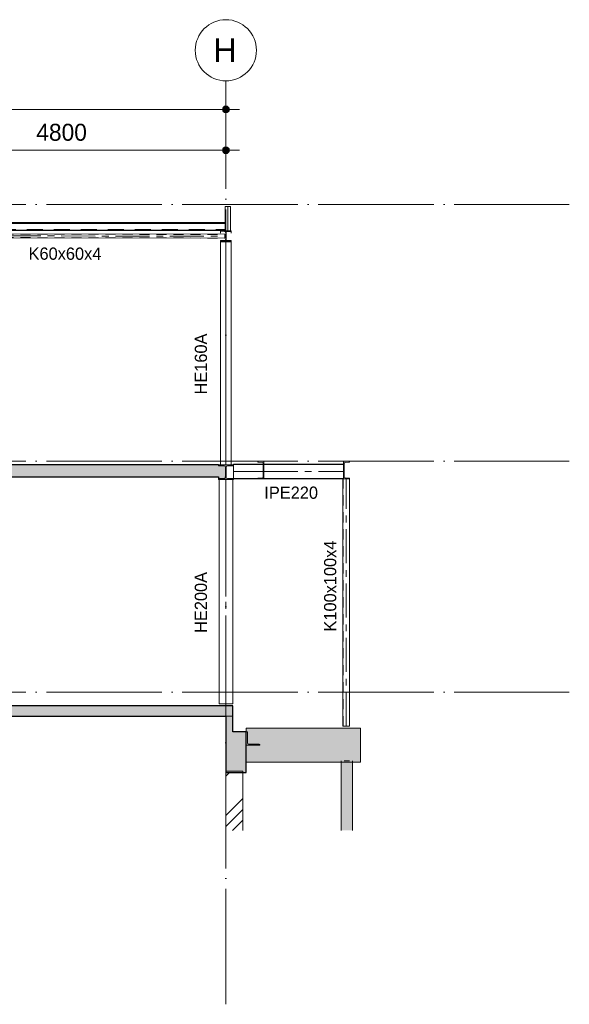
# Model space of a CAD drawing. Header units: millimetres. Extents: x -1359 to 538036, y -4592 to 9900.
# Tile 4 of 43: x 35568 to 43651, y -4592 to 9900. Entities that reach past the tile are written whole.
import ezdxf

# ---------------------------------------------------------------- set-up
doc = ezdxf.new("R2010")
doc.units = ezdxf.units.MM
for name, pattern in [('Overhead', [396.875, 238.125, -158.75]), ('WSP_hartlijn', [800, 500, -100, 100, -100]), ('WSP_hhidden', [250, 150, -100]), ('WSP_stramienlijn', [2000, 1700, -150, 0, -150])]:
    doc.linetypes.add(name, pattern=pattern)
for name, color, linetype, lineweight in [('00_algemeen - 0_18mm', 1, 'Continuous', 13), ('00_algemeen - hartlijn', 7, 'WSP_hartlijn', 13), ('00_algemeen - hhidden - 0_13mm', 7, 'WSP_hhidden', 13), ('00_algemeen - overhead', 7, 'Overhead', 13), ('00_maatvoering', 8, 'Continuous', 13), ('00_maatvoering-100', 8, 'Continuous', 13), ('07_stramien', 4, 'Continuous', 13), ('07_stramien - levels', 7, 'Continuous', 13), ('16_funderingsconstructies', 2, 'Continuous', 18), ('16_funderingsconstructies - voeten en balken -cut-', 3, 'Continuous', 25), ('17_paalfunderingen - beton', 2, 'Continuous', 18), ('17_paalfunderingen - prefab', 2, 'Continuous', 18), ('23_vloeren', 2, 'Continuous', 18), ('23_vloeren - hatch', 1, 'Continuous', 18), ('23_vloeren -cut-', 3, 'Continuous', 25), ('28_hoofddraagconstructies - kolommen en liggers', 1, 'Continuous', 13), ('28_hoofddraagconstructies - kolommen en liggers - staal', 1, 'Continuous', 13), ('28_hoofddraagconstructies - kolommen en liggers - staal -cut-', 2, 'Continuous', 13), ('28_hoofddraagconstructies - tags', 7, 'Continuous', 18)]:
    doc.layers.add(name, color=color, linetype=linetype, lineweight=lineweight)
doc.layers.add('16_funderingsconstructies - voeten en balken', color=2, linetype='Continuous')
doc.styles.add('Revittext', font='txt', dxfattribs={"height": 250})
doc.styles.add('Revittext_1', font='txt', dxfattribs={"height": 180})
doc.styles.add('Revittext_2', font='txt', dxfattribs={"height": 350})
doc.dimstyles.new('WSP_25_-_transparant', dxfattribs={"dimscale": 304.8, "dimtxt": 252.223969, "dimasz": 1.312336, "dimexe": 0.656168, "dimexo": 0.0625, "dimgap": 0.213255, "dimtad": 1, "dimdec": 0, "dimzin": 0, "dimdsep": 46, "dimtxsty": 'Revittext', "dimblk1": 'DOTSMALL', "dimblk2": 'DOTSMALL', "dimsah": 1, "dimcen": 0.09, "dimdle": 0.656168, "dimazin": 0, "dimtfac": 1, "dimtdec": 4, "dimtix": 1, "dimtmove": 0, "dimatfit": 3, "dimfxl": 0.656168, "dimfxlon": 1, "dimtvp": 1, "dimtolj": 1, "dimtzin": 0, "dimarcsym": 2})

# ---------------------------------------------------------------- blocks, each defined once
blk = doc.blocks.new('28_WSP_SC_staal - HE v21-0 - HE200A - S235-1158447-as 2')
at = {"layer": '00_algemeen - hartlijn'}
blk.add_line((38600, -170), (38600, 3130), dxfattribs=at)
blk = doc.blocks.new('28_WSP_SC_staal - HE v21-0 - HE160A - S235-1336408-as 2')
at = {"layer": '00_algemeen - hartlijn'}
blk.add_line((38600, 3350), (38600, 6628), dxfattribs=at)
blk = doc.blocks.new('28_WSP_SC_staal - RHS v18-0 - SHSC 100x100x4 - S275-1313554-as 2')
at = {"layer": '00_algemeen - hartlijn'}
blk.add_line((40370, -500), (40370, 3140), dxfattribs=at)
at = {"layer": '00_algemeen - hhidden - 0_13mm'}
for p, q in [((40324, -500), (40324, 3140)), ((40416, -500), (40416, 3140))]:
    blk.add_line(p, q, dxfattribs=at)
blk = doc.blocks.new('Floors 3 - Floors 3-1340461-as 2')
at = {"layer": '23_vloeren - hatch', "linetype": 'WSP_hhidden', "lineweight": 13}
h = blk.add_hatch(color=256, dxfattribs=at)
h.paths.add_polyline_path([(33930, 3107), (33930, 3170), (33805, 3170), (33805, 3131), (33808, 3119), (33817, 3111), (33829, 3107)])
h.paths.add_polyline_path([(33709, 3107), (33771, 3107), (33783, 3111), (33792, 3119), (33795, 3131), (33795, 3170), (33670, 3170), (33670, 3107)])
h.paths.add_polyline_path([(29130, 3107), (29130, 3170), (29005, 3170), (29005, 3131), (29008, 3119), (29017, 3111), (29029, 3107)])
h.paths.add_polyline_path([(28870, 3107), (28971, 3107), (28983, 3111), (28992, 3119), (28995, 3131), (28995, 3170), (28870, 3170)])
h.paths.add_polyline_path([(38490, 3146), (38577, 3146), (38590, 3151), (38595, 3164), (38595, 3170), (38490, 3170)])
at = {"layer": '23_vloeren -cut-'}
for p, q in [((28870, 3170), (28870, 3107)), ((28870, 3107), (28971, 3107)), ((28995, 3131), (28995, 3170)), ((29005, 3170), (29005, 3131)), ((29029, 3107), (29130, 3107)), ((29130, 3107), (29130, 3170)), ((33670, 3170), (33670, 3107)), ((33670, 3107), (33771, 3107)), ((33795, 3131), (33795, 3170)), ((33805, 3170), (33805, 3131)), ((33829, 3107), (33930, 3107)), ((33930, 3107), (33930, 3170)), ((38490, 3170), (38490, 3146)), ((38490, 3146), (38577, 3146)), ((38595, 3164), (38595, 3170))]:
    blk.add_line(p, q, dxfattribs=at)
for centre, radius, start, end in [((28971, 3131), 24, 270, 0), ((29029, 3131), 24, 180, 270), ((33771, 3131), 24, 270, 0), ((33829, 3131), 24, 180, 270), ((38577, 3164), 18, 270, 0)]:
    blk.add_arc(centre, radius, start, end, dxfattribs=at)
blk = doc.blocks.new('17_WSP_FD_prefab - fundatiepaal v18-0 - 250x250-V1-as 2')
at = {"layer": '16_funderingsconstructies', "lineweight": 13}
h = blk.add_hatch(dxfattribs=at)
h.set_pattern_fill('FP_1', color=50, style=0, pattern_type=2)
h.set_pattern_definition([(45, (9142.7, 0), (-449.013, 449.013), []), (45, (9301.45, 0), (0, 898.026), []), (45, (8983.95, 0), (0, 898.026), [])])
h.paths.add_polyline_path([(38700, -2033), (38850, -2033), (38850, -1180), (38600, -1180), (38600, -2033)])
at = {"layer": '16_funderingsconstructies', "color": 135, "lineweight": 13}
for q in [(38600, -1160), (38850, -1180)]:
    blk.add_line((38850, -1160), q, dxfattribs=at)
at = {"layer": '17_paalfunderingen - prefab', "color": 55}
for p, q in [((38600, -2033), (38600, -1180)), ((38850, -1180), (38850, -2033))]:
    blk.add_line(p, q, dxfattribs=at)
blk = doc.blocks.new('28_WSP_SF_staal - RHS v18-0 - SHSC 60x60x4 - S275-1335100-as 2')
at = {"layer": '00_algemeen - hartlijn'}
blk.add_line((34578, 6720), (38587, 6712), dxfattribs=at)
at = {"layer": '00_algemeen - hhidden - 0_13mm'}
for p, q in [((33903, 6747), (34305, 6746)), ((34578, 6746), (38587, 6738)), ((34578, 6694), (38587, 6686))]:
    blk.add_line(p, q, dxfattribs=at)
at = {"layer": '28_hoofddraagconstructies - kolommen en liggers', "linetype": 'WSP_hhidden'}
for p, q in [((33903, 6699), (33903, 6741)), ((33903, 6721), (34578, 6720)), ((33903, 6691), (33903, 6699)), ((33903, 6695), (34578, 6694)), ((33903, 6691), (34578, 6690)), ((34312, 6746), (34578, 6746))]:
    blk.add_line(p, q, dxfattribs=at)
at = {"layer": '28_hoofddraagconstructies - kolommen en liggers - staal'}
for p, q in [((38587, 6742), (33903, 6751)), ((33903, 6743), (33903, 6751)), ((33903, 6741), (33903, 6743)), ((34578, 6690), (38587, 6682)), ((38587, 6742), (38587, 6734)), ((38587, 6734), (38587, 6690)), ((38587, 6690), (38587, 6682))]:
    blk.add_line(p, q, dxfattribs=at)
blk = doc.blocks.new('28_WSP_SC_staal - RHS v18-0 - SHSC 80x80x4 - S275-1335098-as 2')
at = {"layer": '00_algemeen - hartlijn'}
blk.add_line((38630, 6794), (38630, 7150), dxfattribs=at)
at = {"layer": '00_algemeen - hhidden - 0_13mm'}
for p, q in [((38594, 6911), (38594, 7150)), ((38666, 6794), (38666, 7150))]:
    blk.add_line(p, q, dxfattribs=at)
at = {"layer": '28_hoofddraagconstructies - kolommen en liggers', "linetype": 'WSP_hhidden'}
for p, q in [((38594, 6782), (38594, 6911)), ((38630, 6782), (38630, 6794)), ((38666, 6782), (38666, 6794))]:
    blk.add_line(p, q, dxfattribs=at)
blk = doc.blocks.new('28_WSP_SF_staal - IPE v21-0 - IPE220-1318969-as 2')
at = {"layer": '00_algemeen - hartlijn'}
for p, q in [((38710, 3250), (39150, 3250)), ((39160, 3250), (40330, 3250))]:
    blk.add_line(p, q, dxfattribs=at)
at = {"layer": '28_hoofddraagconstructies - kolommen en liggers', "linetype": 'WSP_hhidden'}
blk.add_line((39150, 3250), (39160, 3250), dxfattribs=at)
blk = doc.blocks.new('17_WSP_FD_beton - fundatiepaal v21-1 - ø168_178 _stalen buis_-1347607-as 2')
at = {"layer": '16_funderingsconstructies', "linetype": 'WSP_hhidden', "lineweight": 13}
for points in [[(40296, -2033), (40380, -2033), (40380, -1030), (40296, -1030), (40296, -2033)], [(40439, -2033), (40464, -2033), (40464, -1030), (40380, -1030), (40380, -2033), (40424, -2033)]]:
    blk.add_hatch(color=256, dxfattribs=at).paths.add_polyline_path(points)
for p, q in [((40296, -1010), (40296, -1030)), ((40380, -1010), (40342, -1010)), ((40418, -1010), (40380, -1010)), ((40464, -1030), (40464, -1010))]:
    blk.add_line(p, q, dxfattribs=at)
at = {"layer": '17_paalfunderingen - beton'}
for p, q in [((40296, -1030), (40296, -2033)), ((40464, -2033), (40464, -1030))]:
    blk.add_line(p, q, dxfattribs=at)
blk = doc.blocks.new('Grid - Stramienbol 9_0mm-3500-as 2')
at = {"layer": '07_stramien'}
blk.add_circle((5000, 9450), 450, dxfattribs=at)
blk = doc.blocks.new('DIMBLOCK7-as 2')
at = {"layer": '00_maatvoering-100'}
h = blk.add_hatch(color=256, dxfattribs=at)
edge = h.paths.add_edge_path()
edge.add_arc((33800, 7979), 50, 0, 360)
h = blk.add_hatch(color=256, dxfattribs=at)
edge = h.paths.add_edge_path()
edge.add_arc((38600, 7979), 50, 0, 360)
for p, q in [((33800, 8179), (33800, 7779)), ((33800, 7979), (33800, 8179)), ((38600, 8179), (38600, 7779)), ((38600, 7979), (38600, 8179)), ((33800, 7979), (38800, 7979))]:
    blk.add_line(p, q, dxfattribs=at)
for centre in [(33800, 7979), (38600, 7979)]:
    blk.add_circle(centre, 50, dxfattribs=at)
at = {"layer": '00_maatvoering-100', "color": 0, "insert": (35812, 8368), "char_height": 250, "width": 931.29, "attachment_point": 1, "line_spacing_factor": 0.931288, "style": 'Revittext'}
blk.add_mtext('4800', dxfattribs=at)
blk = doc.blocks.new('_DotSmall')
at = {"color": 0, "linetype": 'ByBlock', "const_width": 0.5}
blk.add_lwpolyline([(-0.0625, 0, 1), (0.0625, 0, 1)], format="xyb", close=True, dxfattribs=at)
blk = doc.blocks.new('DIMBLOCK11-as 2')
at = {"layer": '00_maatvoering-100'}
h = blk.add_hatch(color=256, dxfattribs=at)
edge = h.paths.add_edge_path()
edge.add_arc((19400, 8579), 50, 0, 360)
h = blk.add_hatch(color=256, dxfattribs=at)
edge = h.paths.add_edge_path()
edge.add_arc((38600, 8579), 50, 0, 360)
for p, q in [((19400, 8779), (19400, 8379)), ((19400, 8579), (19400, 8779)), ((38600, 8779), (38600, 8379)), ((38600, 8579), (38600, 8779)), ((19400, 8579), (38800, 8579))]:
    blk.add_line(p, q, dxfattribs=at)
for centre in [(19400, 8579), (38600, 8579)]:
    blk.add_circle(centre, 50, dxfattribs=at)
at = {"layer": '00_maatvoering-100', "color": 0, "insert": (28515, 8968), "char_height": 250, "width": 1164.11, "attachment_point": 1, "line_spacing_factor": 0.931288, "style": 'Revittext'}
blk.add_mtext('19200', dxfattribs=at)

msp = doc.modelspace()

# ---------------------------------------------------------------- hatches: boundary and pattern name
at = {"layer": '16_funderingsconstructies - voeten en balken'}
for points in [[(38900, -1180), (38900, -580), (38700, -580), (38700, -350), (38600, -350), (38600, -1180)], [(40580, -1030), (40580, -530), (38900, -530), (38900, -580), (38907, -580), (38913.4, -582.6), (38916, -589), (38916, -746), (38921.3, -758.7), (38934, -764), (39091, -764), (39097.4, -766.6), (39100, -773), (39100, -780), (38900, -780), (38900, -1030), (39839, -1030)]]:
    msp.add_hatch(color=50, dxfattribs=at).paths.add_polyline_path(points)
at = {"layer": '23_vloeren - hatch'}
h = msp.add_hatch(color=256, dxfattribs=at)
h.paths.add_polyline_path([(32095.2, 3170), (33795, 3170), (33795, 3308.5), (33791.8, 3320.5), (33783, 3329.3), (33771, 3332.5), (33670, 3332.5), (33670, 3350), (29130, 3350), (29130, 3332.5), (29029, 3332.5), (29017, 3329.3), (29008.2, 3320.5), (29005, 3308.5), (29005, 3170), (29514, 3170)])
h.paths.add_polyline_path([(24351.4, 3170), (28995, 3170), (28995, 3308.5), (28991.8, 3320.5), (28983, 3329.3), (28971, 3332.5), (28870, 3332.5), (28870, 3350), (24330, 3350), (24330, 3332.5), (24229, 3332.5), (24217, 3329.3), (24208.2, 3320.5), (24205, 3308.5), (24205, 3170)])
h.paths.add_polyline_path([(38595.2, 3170), (38595.2, 3316), (38590, 3328.7), (38577.2, 3334), (38490, 3334), (38490, 3350), (33930, 3350), (33930, 3332.5), (33829, 3332.5), (33817, 3329.3), (33808.2, 3320.5), (33805, 3308.5), (33805, 3170), (38548.4, 3170)])
msp.add_hatch(color=10, dxfattribs=at).paths.add_polyline_path([(38600, -350), (38700, -350), (38700, -200), (4900, -200), (4900, -350), (37257.7, -350)])
at = {"layer": '28_hoofddraagconstructies - kolommen en liggers - staal'}
for points in [[(38520, 6641.9), (38680, 6641.9), (38680, 6650.9), (38614.7, 6651.3), (38608.6, 6654.2), (38604.5, 6659.4), (38603, 6665.9), (38603.4, 6773.3), (38606.3, 6779.3), (38611.5, 6783.4), (38618, 6784.9), (38680, 6784.9), (38680, 6793.9), (38520, 6793.9), (38520, 6784.9), (38585.3, 6784.6), (38591.4, 6781.7), (38595.5, 6776.4), (38597, 6769.9), (38596.6, 6662.6), (38593.7, 6656.6), (38588.5, 6652.4), (38582, 6650.9), (38520, 6650.9)], [(38490, 3130), (38710, 3130), (38709.7, 3146), (38622.7, 3146), (38610, 3151.3), (38604.7, 3164), (38604.7, 3316), (38610, 3328.7), (38622.7, 3334), (38710, 3334), (38710, 3350), (38490, 3350), (38490, 3334), (38577.2, 3334), (38590, 3328.7), (38595.2, 3316), (38595.2, 3164), (38590, 3151.3), (38577.2, 3146), (38490, 3146)], [(39070, 3140), (39160, 3140), (39160, 3400), (39070, 3400), (39070, 3396), (39071.8, 3391.4), (39076.2, 3389.1), (39136.9, 3384.3), (39146.2, 3379.9), (39150, 3370.3), (39150, 3169.7), (39146.2, 3160.1), (39136.9, 3155.7), (39076.2, 3150.9), (39071.8, 3148.6), (39070, 3144)], [(40403.6, 3140), (40420, 3140), (40420, 3144), (40418.2, 3148.6), (40413.8, 3150.9), (40353.1, 3155.7), (40343.8, 3160.1), (40340, 3169.7), (40340, 3370.3), (40343.8, 3379.9), (40353.1, 3384.3), (40413.8, 3389.1), (40418.2, 3391.4), (40420, 3396), (40420, 3400), (40330, 3400), (40330, 3140)], [(39100, -780), (39100, -773), (39097.4, -766.6), (39091, -764), (38934, -764), (38921.3, -758.7), (38916, -746), (38916, -589), (38913.4, -582.6), (38907, -580), (38900, -580), (38900, -780)]]:
    msp.add_hatch(color=256, dxfattribs=at).paths.add_polyline_path(points)

# ---------------------------------------------------------------- linework, layer by layer
at = {"layer": '00_algemeen - 0_18mm'}
msp.add_line((19400, 6900.4), (38600, 6900.4), dxfattribs=at)
at = {"layer": '00_algemeen - overhead'}
msp.add_line((19400, 6814), (38600, 6814), dxfattribs=at)
at = {"layer": '07_stramien', "linetype": 'WSP_stramienlijn'}
msp.add_line((38600, -4592.4), (38600, 9000), dxfattribs=at)
at = {"layer": '07_stramien - levels', "linetype": 'WSP_stramienlijn'}
for p, q in [((-42.3, 7180), (43651, 7180)), ((-42.3, 3400), (43651, 3400)), ((-42.3, 0), (43651, 0))]:
    msp.add_line(p, q, dxfattribs=at)
at = {"layer": '16_funderingsconstructies - voeten en balken', "color": 55, "lineweight": 18}
msp.add_line((38700, -350), (38600, -350), dxfattribs=at)
at = {"layer": '16_funderingsconstructies - voeten en balken', "lineweight": 18}
for p, q in [((38900, -580), (38900, -530)), ((40580, -530), (38900, -530)), ((40580, -530), (40580, -1030)), ((40580, -1030), (38900, -1030))]:
    msp.add_line(p, q, dxfattribs=at)
at = {"layer": '16_funderingsconstructies - voeten en balken -cut-', "color": 8}
for p, q in [((38600, -350), (38600, -1180)), ((38700, -580), (38700, -350)), ((38900, -580), (38700, -580)), ((38900, -1180), (38900, -580)), ((38600, -1180), (38900, -1180))]:
    msp.add_line(p, q, dxfattribs=at)
at = {"layer": '23_vloeren'}
for p, q in [((38600, 6803.2), (38600, 6793.9)), ((38490, 3334), (38490, 3350)), ((38577.2, 3334), (38490, 3334)), ((38595.2, 3170), (38595.2, 3316))]:
    msp.add_line(p, q, dxfattribs=at)
at = {"layer": '23_vloeren', "linetype": 'WSP_hhidden', "lineweight": 13}
msp.add_line((38600, 6793.9), (38600, 6778.6), dxfattribs=at)
at = {"layer": '23_vloeren', "color": 55}
msp.add_line((38600, -350), (38700, -350), dxfattribs=at)
at = {"layer": '23_vloeren'}
msp.add_arc((38577.2, 3316), 18, 360, 90, dxfattribs=at)
at = {"layer": '23_vloeren -cut-'}
for p, q in [((38600, 6911.2), (19400, 6911.2)), ((38600, 6803.2), (38600, 6911.2)), ((19400, 6803.2), (38600, 6803.2)), ((38490, 3350), (33930, 3350)), ((33930, 3170), (38490, 3170))]:
    msp.add_line(p, q, dxfattribs=at)
at = {"layer": '23_vloeren -cut-', "color": 8}
for p, q in [((38700, -200), (4900, -200)), ((38700, -350), (38700, -200)), ((5000, -350), (38600, -350))]:
    msp.add_line(p, q, dxfattribs=at)
at = {"layer": '28_hoofddraagconstructies - kolommen en liggers', "linetype": 'WSP_hhidden'}
for p, q in [((38590, 6911.2), (38590, 6782.3)), ((38598, 6782.3), (38590, 6782.3)), ((38662, 6782.3), (38598, 6782.3)), ((38670, 6782.3), (38662, 6782.3)), ((38670, 6782.3), (38670, 6793.9)), ((38710, 3350.6), (38710, 3350.8)), ((39160, 3360), (39150, 3360)), ((39160, 3350.8), (39150, 3350.8)), ((39160, 3149.2), (39072.9, 3149.2))]:
    msp.add_line(p, q, dxfattribs=at)
at = {"layer": '28_hoofddraagconstructies - kolommen en liggers', "linetype": 'WSP_hhidden', "flags": 128}
for points in [[(38588.5, 6783.4), (38591.4, 6781.7), (38593.7, 6779.3)], [(38595.5, 6776.4), (38596.6, 6773.3), (38597, 6769.9)]]:
    msp.add_lwpolyline(points, dxfattribs=at)
at = {"layer": '28_hoofddraagconstructies - kolommen en liggers - staal'}
for p, q in [((38590, 7150), (38590, 6911.2)), ((38590, 7150), (38598, 7150)), ((38598, 7150), (38662, 7150)), ((38662, 7150), (38670, 7150)), ((38670, 6793.9), (38670, 7150)), ((38520, 6760.3), (38520, 6784.9)), ((38680, 6760.3), (38680, 6784.9)), ((38520, 6628.3), (38520, 6641.9)), ((38520, 6628.3), (38680, 6628.3)), ((38520, 3350), (38520, 6628.3)), ((38680, 6628.3), (38680, 6641.9)), ((38680, 6628.3), (38680, 3350)), ((38490, 3350), (38490, 3334)), ((38490, 3334), (38577.2, 3334)), ((38710, 3350.8), (38710, 3360)), ((39150, 3360), (38710, 3360)), ((39150, 3350.8), (38710, 3350.8)), ((38710, 3161.2), (38710, 3334)), ((40330, 3360), (39160, 3360)), ((40330, 3350.8), (39160, 3350.8)), ((38595.2, 3316), (38595.2, 3170)), ((38500, -170), (38500, 3130)), ((38700, 3130), (38700, -170)), ((38710, 3149.2), (38710, 3161.2)), ((38710, 3146), (38710, 3149.2)), ((39072.9, 3149.2), (38710, 3149.2)), ((39070, 3140), (38710, 3140)), ((40330, 3149.2), (39160, 3149.2)), ((40330, 3140), (39160, 3140)), ((40320, 3140), (40320, -500)), ((40420, -500), (40420, 3140)), ((38700, -170), (38500, -170)), ((40328, -500), (40320, -500)), ((40328, -500), (40412, -500)), ((40412, -500), (40420, -500))]:
    msp.add_line(p, q, dxfattribs=at)
msp.add_arc((38577.2, 3316), 18, 0, 90, dxfattribs=at)
at = {"layer": '28_hoofddraagconstructies - kolommen en liggers - staal -cut-'}
for p, q in [((38520, 6793.9), (38520, 6784.9)), ((38680, 6793.9), (38520, 6793.9)), ((38520, 6784.9), (38582, 6784.9)), ((38593.7, 6779.3), (38595.5, 6776.4)), ((38597, 6769.9), (38597, 6665.9)), ((38603, 6665.9), (38603, 6769.9)), ((38618, 6784.9), (38680, 6784.9)), ((38680, 6784.9), (38680, 6793.9)), ((38582, 6650.9), (38520, 6650.9)), ((38520, 6650.9), (38520, 6641.9)), ((38520, 6641.9), (38680, 6641.9)), ((38680, 6650.9), (38618, 6650.9)), ((38680, 6641.9), (38680, 6650.9)), ((38710, 3350), (38490, 3350)), ((38622.7, 3334), (38710, 3334)), ((38710, 3334), (38710, 3350)), ((39160, 3400), (39070, 3400)), ((39070, 3400), (39070, 3396)), ((39076.2, 3389.1), (39136.9, 3384.3)), ((39150, 3370.3), (39150, 3169.7)), ((39160, 3140), (39160, 3400)), ((40330, 3400), (40330, 3140)), ((40420, 3400), (40330, 3400)), ((40340, 3169.7), (40340, 3370.3)), ((40353.1, 3384.3), (40413.8, 3389.1)), ((40420, 3396), (40420, 3400)), ((38604.7, 3164), (38604.7, 3316)), ((38577.2, 3146), (38490, 3146)), ((38490, 3146), (38490, 3130)), ((38490, 3130), (38710, 3130)), ((38595.2, 3170), (38595.2, 3164)), ((38710, 3146), (38622.7, 3146)), ((38710, 3130), (38710, 3146)), ((39070, 3144), (39070, 3140)), ((39070, 3140), (39160, 3140)), ((39136.9, 3155.7), (39076.2, 3150.9)), ((40330, 3140), (40420, 3140)), ((40413.8, 3150.9), (40353.1, 3155.7)), ((40420, 3140), (40420, 3144)), ((38907, -580), (38900, -580)), ((38900, -580), (38900, -780)), ((38916, -746), (38916, -589)), ((38900, -780), (39100, -780)), ((39091, -764), (38934, -764)), ((39100, -780), (39100, -773))]:
    msp.add_line(p, q, dxfattribs=at)
at = {"layer": '28_hoofddraagconstructies - kolommen en liggers - staal -cut-', "flags": 128}
for points in [[(38582, 6784.9), (38585.3, 6784.6), (38588.5, 6783.4)], [(38603, 6769.9), (38603.4, 6773.3), (38604.5, 6776.4), (38606.3, 6779.3), (38608.6, 6781.7), (38611.5, 6783.4), (38614.7, 6784.6), (38618, 6784.9)], [(38597, 6665.9), (38596.6, 6662.6), (38595.5, 6659.4), (38593.7, 6656.6), (38591.4, 6654.2), (38588.5, 6652.4), (38585.3, 6651.3), (38582, 6650.9)], [(38618, 6650.9), (38614.7, 6651.3), (38611.5, 6652.4), (38608.6, 6654.2), (38606.3, 6656.6), (38604.5, 6659.4), (38603.4, 6662.6), (38603, 6665.9)]]:
    msp.add_lwpolyline(points, dxfattribs=at)
at = {"layer": '28_hoofddraagconstructies - kolommen en liggers - staal -cut-'}
for centre, radius, start, end in [((38622.7, 3316), 18, 90, 180), ((39077, 3396), 7, 180, 263.33132), ((39136, 3370.3), 14, 0, 86.26262), ((40354, 3370.3), 14, 93.73738, 180), ((40413, 3396), 7, 276.66868, 0), ((38577.2, 3164), 18, 270, 0), ((38622.7, 3164), 18, 180, 270), ((39077, 3144), 7, 96.66868, 180), ((39136, 3169.7), 14, 273.73738, 0), ((40354, 3169.7), 14, 180, 266.26262), ((40413, 3144), 7, 0, 83.33132), ((38907, -589), 9, 0, 90), ((38934, -746), 18, 180, 270), ((39091, -773), 9, 0, 90)]:
    msp.add_arc(centre, radius, start, end, dxfattribs=at)

# ---------------------------------------------------------------- block references
at = {"layer": '00_algemeen - hartlijn'}
for name in ['28_WSP_SC_staal - HE v21-0 - HE160A - S235-1336408-as 2', '28_WSP_SC_staal - HE v21-0 - HE200A - S235-1158447-as 2']:
    msp.add_blockref(name, (0, 0), dxfattribs=at)
at = {"layer": '00_algemeen - hhidden - 0_13mm'}
msp.add_blockref('28_WSP_SC_staal - RHS v18-0 - SHSC 100x100x4 - S275-1313554-as 2', (0, 0), dxfattribs=at)
at = {"layer": '07_stramien'}
msp.add_blockref('Grid - Stramienbol 9_0mm-3500-as 2', (33600, 0), dxfattribs=at)
at = {"layer": '16_funderingsconstructies', "linetype": 'WSP_hhidden', "lineweight": 13}
msp.add_blockref('17_WSP_FD_beton - fundatiepaal v21-1 - ø168_178 _stalen buis_-1347607-as 2', (0, 0), dxfattribs=at)
at = {"layer": '16_funderingsconstructies', "color": 135, "lineweight": 13}
msp.add_blockref('17_WSP_FD_prefab - fundatiepaal v18-0 - 250x250-V1-as 2', (0, 0), dxfattribs=at)
at = {"layer": '23_vloeren'}
msp.add_blockref('Floors 3 - Floors 3-1340461-as 2', (0, 0), dxfattribs=at)
at = {"layer": '28_hoofddraagconstructies - kolommen en liggers', "linetype": 'WSP_hhidden'}
for name in ['28_WSP_SC_staal - RHS v18-0 - SHSC 80x80x4 - S275-1335098-as 2', '28_WSP_SF_staal - RHS v18-0 - SHSC 60x60x4 - S275-1335100-as 2', '28_WSP_SF_staal - IPE v21-0 - IPE220-1318969-as 2']:
    msp.add_blockref(name, (0, 0), dxfattribs=at)

# ---------------------------------------------------------------- texts
at = {"layer": '07_stramien', "insert": (38417.9, 9625.6), "char_height": 350, "width": 432.911, "attachment_point": 1, "style": 'Revittext_2'}
msp.add_mtext('H', dxfattribs=at)
at = {"layer": '28_hoofddraagconstructies - tags', "lineweight": 13, "insert": (35698.4, 6547.4), "char_height": 180, "width": 1314.767, "attachment_point": 1, "rotation": 359.88331, "style": 'Revittext_1'}
msp.add_mtext('K60x60x4', dxfattribs=at)
at = {"layer": '28_hoofddraagconstructies - tags', "lineweight": 13, "char_height": 180, "attachment_point": 1, "rotation": 90, "style": 'Revittext_1', "bg_fill": 3, "box_fill_scale": 1.25, "bg_fill_color": 256, "bg_fill_true_color": 13158600, "bg_fill_transparency": 0}
for s, insert, width in [('HE160A', (38142.1, 4383.7), 1122.362), ('K100x100x4', (40043.5, 894.5), 1651.476), ('HE200A', (38142.1, 874.5), 1122.362)]:
    msp.add_mtext(s, dxfattribs=dict(at, insert=insert, width=width))
at = {"layer": '28_hoofddraagconstructies - tags', "lineweight": 13, "insert": (39165.4, 3028.4), "char_height": 180, "width": 978.059, "attachment_point": 1, "style": 'Revittext_1'}
msp.add_mtext('IPE220', dxfattribs=at)

# ---------------------------------------------------------------- dimensions: what is measured, and where the dimension line sits
at = {"layer": '00_maatvoering'}
for base, p1, p2, override, picture, middle in [((38600, 8579), (19400, 8779), (38600, 8779), {"dimpost": '<>', "dimfxl": 19200}, 'DIMBLOCK11-as 2', (29000, 8771.6)), ((38600, 7979), (33800, 8179), (38600, 8179), {"dimpost": '<>', "dimfxl": 4800}, 'DIMBLOCK7-as 2', (36200, 8171.6))]:
    dim = msp.add_linear_dim(base=base, p1=p1, p2=p2, dimstyle='WSP_25_-_transparant', override=override, dxfattribs=at)
    dim.commit()
    dim.dimension.update_dxf_attribs({"geometry": picture, "text_midpoint": middle})

doc.saveas('drawing.dxf')
